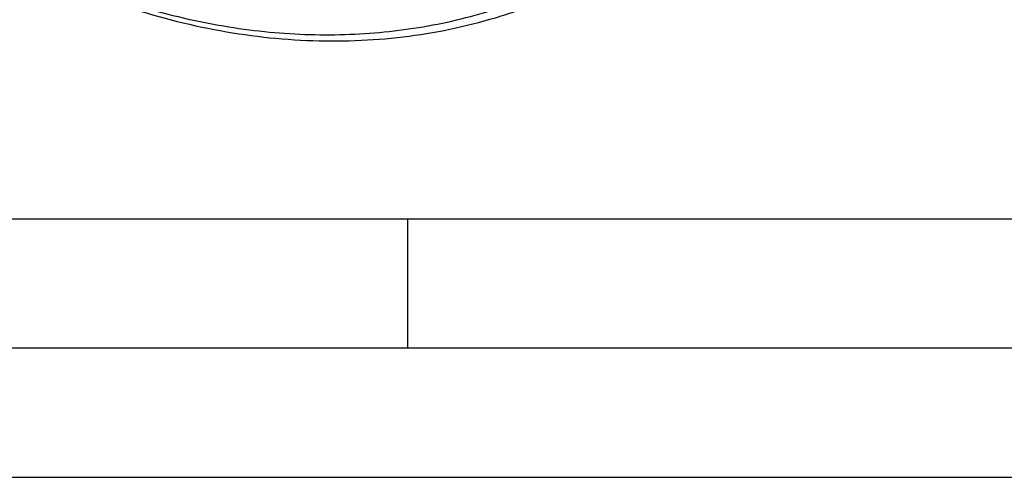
# Model space of a CAD drawing. Header units: millimetres. Extents: x 0 to 420, y 0 to 297.
# Tile 53 of 108: x 144 to 182, y 0 to 18. Entities that reach past the tile are written whole.
import ezdxf

# ---------------------------------------------------------------- set-up
doc = ezdxf.new("R2010")
doc.units = ezdxf.units.MM
doc.header["$LTSCALE"] = 23.1
doc.layers.get('0').update_dxf_attribs({"linetype": 'CONTINUOUS'})
doc.layers.add('NOS-TELESO', color=7, linetype='CONTINUOUS')

msp = doc.modelspace()

# ---------------------------------------------------------------- linework, layer by layer
at = {"color": 7, "linetype": 'Continuous'}
for p, q in [((20, 10), (410, 10)), ((158.75, 10), (158.75, 5)), ((15, 5), (415, 5)), ((10, 0), (410, 0))]:
    msp.add_line(p, q, dxfattribs=at)
at = {"layer": 'NOS-TELESO', "color": 7, "linetype": 'Continuous'}
for points, knots in [([(138.43144, 23.49535), (139.34145, 22.77835), (141.21968, 21.45029), (144.20377, 19.7921), (147.28914, 18.508), (150.43054, 17.61769), (153.5822, 17.13493), (156.69783, 17.06783), (159.73124, 17.41844), (162.63698, 18.18256), (165.37102, 19.34949), (167.89164, 20.902), (170.16047, 22.81649), (172.1433, 25.06356), (173.81079, 27.60871), (175.13885, 30.41342), (176.10864, 33.43499), (176.50277, 35.53959), (176.63877, 36.61153)], [0, 0, 0, 0, 0.06931812, 0.1373295, 0.20386306, 0.26882602, 0.33221449, 0.3941203, 0.45473217, 0.51432932, 0.57326628, 0.63194873, 0.69080259, 0.75024012, 0.81062805, 0.87226188, 0.93534888, 1, 1, 1, 1]), ([(138.45487, 23.33533), (139.55827, 22.46596), (141.28781, 21.26938), (143.71798, 19.92127), (146.17006, 18.76878), (149.30802, 17.67024), (152.52788, 17.04899), (155.08019, 16.86087), (156.96097, 16.87238), (158.81108, 17.03565), (160.62077, 17.34988), (162.3803, 17.81345), (164.08029, 18.42398), (165.71145, 19.17814), (166.748, 19.7745), (167.25101, 20.09457)], [0, 0, 0, 0, 0.13639989, 0.20347599, 0.26969336, 0.39930875, 0.52518176, 0.58680516, 0.64758763, 0.70760295, 0.76694435, 0.82572277, 0.88406447, 0.9421079, 1, 1, 1, 1])]:
    msp.add_open_spline(points, degree=3, knots=knots, dxfattribs=at)

doc.saveas('drawing.dxf')
